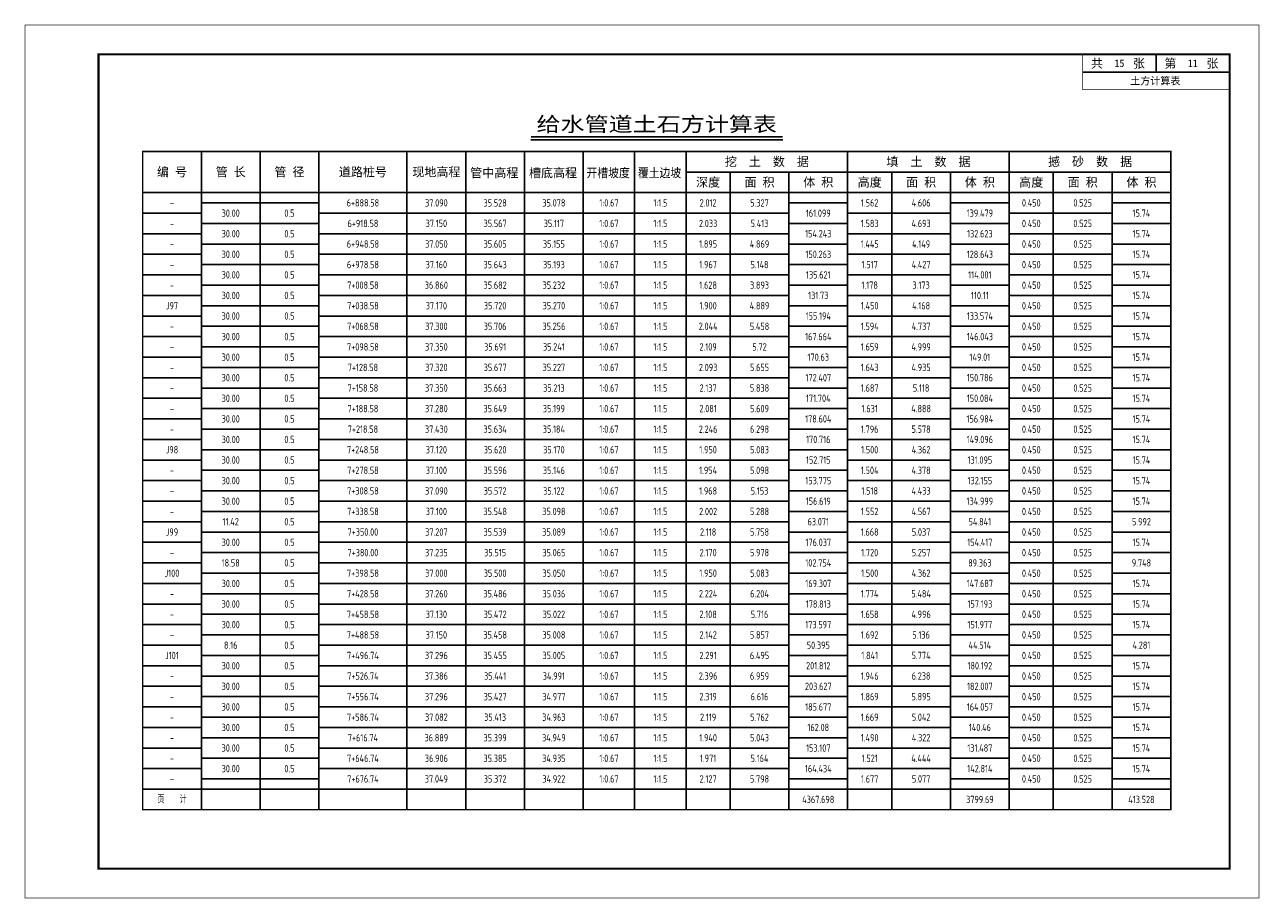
# Model space of a CAD drawing. Extents: x 336 to 6917, y 1189 to 1487.
# Tile 11 of 15: x 4736 to 5157, y 1189 to 1487. Entities that reach past the tile are written whole.
import ezdxf
from ezdxf.enums import TextEntityAlignment as Align

# ---------------------------------------------------------------- set-up
doc = ezdxf.new("R2010")
doc.units = 0
doc.layers.get('0').update_dxf_attribs({"linetype": 'CONTINUOUS'})
for name, color, linetype in [('土方_图框', 7, 'CONTINUOUS'), ('土方_土方表', 5, 'CONTINUOUS'), ('土方_土方表文字', 7, 'CONTINUOUS')]:
    doc.layers.add(name, color=color, linetype=linetype)
doc.styles.add('gpshz', font='tssdeng.shx', dxfattribs={"width": 0.7, "height": 2.5, "bigfont": 'hztxt.shx'})
doc.styles.add('仿宋_GB2312', font='txt', dxfattribs={"width": 0.7, "height": 3})
doc.styles.add('宋体', font='txt')

# ---------------------------------------------------------------- blocks, each defined once
blk = doc.blocks.new('tkx_jb')
at = {"color": 0, "linetype": 'ByBlock', "lineweight": -2}
for p, q in [((-50, 0), (0, 0)), ((-25, 0), (-25, -6)), ((-50, -6), (0, -6))]:
    blk.add_line(p, q, dxfattribs=at)
at = {"color": 0, "linetype": 'ByBlock', "lineweight": -2, "const_width": 0.25}
blk.add_lwpolyline([(0, 0), (0, -12), (-50, -12), (-50, 0)], dxfattribs=at)
at = {"color": 0, "linetype": 'ByBlock', "lineweight": -2, "style": '宋体'}
for s, p in [('共     张', (-47.19, -4.55)), ('第     张', (-22.19, -4.55))]:
    blk.add_text(s, height=3, dxfattribs=at).set_placement(p)
for tag, p in [('COUNT', (-37.5, -3)), ('PAGE', (-12.5, -3)), ('NAME', (-25.27, -8.99))]:
    blk.add_attdef(tag, text='', height=2.5, dxfattribs=at).set_placement(p, align=Align.MIDDLE_CENTER)
blk = doc.blocks.new('gsv_tfb')
at = {"color": 7, "linetype": 'ByBlock', "lineweight": -2}
blk.add_line((132.17, 227.99), (217.93, 227.99), dxfattribs=at)
at = {"color": 5, "linetype": 'ByBlock', "lineweight": -2}
for p, q in [((20, 224), (20, 0)), ((40, 224), (40, 0)), ((60, 224), (60, 0)), ((90, 224), (90, 0)), ((110, 224), (110, 0)), ((130, 224), (130, 0)), ((150, 224), (150, 0)), ((167.5, 224), (167.5, 0)), ((185, 224), (185, 0)), ((240, 224), (240, 0)), ((295, 224), (295, 0)), ((350, 217), (185, 217)), ((200, 217), (200, 0)), ((220, 217), (220, 0)), ((255, 217), (255, 0)), ((275, 217), (275, 0)), ((310, 217), (310, 0)), ((330, 217), (330, 0)), ((350, 210), (0, 210)), ((60, 206.5), (20, 206.5)), ((240, 206.5), (220, 206.5)), ((295, 206.5), (275, 206.5)), ((350, 206.5), (330, 206.5)), ((20, 203), (0, 203)), ((220, 203), (60, 203)), ((275, 203), (240, 203)), ((330, 203), (295, 203)), ((60, 199.5), (20, 199.5)), ((240, 199.5), (220, 199.5)), ((295, 199.5), (275, 199.5)), ((350, 199.5), (330, 199.5)), ((20, 196), (0, 196)), ((220, 196), (60, 196)), ((275, 196), (240, 196)), ((330, 196), (295, 196)), ((60, 192.5), (20, 192.5)), ((240, 192.5), (220, 192.5)), ((295, 192.5), (275, 192.5)), ((350, 192.5), (330, 192.5)), ((20, 189), (0, 189)), ((60, 185.5), (20, 185.5)), ((220, 189), (60, 189)), ((240, 185.5), (220, 185.5)), ((275, 189), (240, 189)), ((295, 185.5), (275, 185.5)), ((330, 189), (295, 189)), ((350, 185.5), (330, 185.5)), ((20, 182), (0, 182)), ((220, 182), (60, 182)), ((275, 182), (240, 182)), ((330, 182), (295, 182)), ((60, 178.5), (20, 178.5)), ((240, 178.5), (220, 178.5)), ((295, 178.5), (275, 178.5)), ((350, 178.5), (330, 178.5)), ((20, 175), (0, 175)), ((220, 175), (60, 175)), ((275, 175), (240, 175)), ((330, 175), (295, 175)), ((60, 171.5), (20, 171.5)), ((240, 171.5), (220, 171.5)), ((295, 171.5), (275, 171.5)), ((350, 171.5), (330, 171.5)), ((20, 168), (0, 168)), ((60, 164.5), (20, 164.5)), ((220, 168), (60, 168)), ((240, 164.5), (220, 164.5)), ((275, 168), (240, 168)), ((295, 164.5), (275, 164.5)), ((330, 168), (295, 168)), ((350, 164.5), (330, 164.5)), ((20, 161), (0, 161)), ((220, 161), (60, 161)), ((275, 161), (240, 161)), ((330, 161), (295, 161)), ((60, 157.5), (20, 157.5)), ((240, 157.5), (220, 157.5)), ((295, 157.5), (275, 157.5)), ((350, 157.5), (330, 157.5)), ((20, 154), (0, 154)), ((220, 154), (60, 154)), ((275, 154), (240, 154)), ((330, 154), (295, 154)), ((60, 150.5), (20, 150.5)), ((240, 150.5), (220, 150.5)), ((295, 150.5), (275, 150.5)), ((350, 150.5), (330, 150.5)), ((20, 147), (0, 147)), ((60, 143.5), (20, 143.5)), ((220, 147), (60, 147)), ((240, 143.5), (220, 143.5)), ((275, 147), (240, 147)), ((295, 143.5), (275, 143.5)), ((330, 147), (295, 147)), ((350, 143.5), (330, 143.5)), ((20, 140), (0, 140)), ((220, 140), (60, 140)), ((275, 140), (240, 140)), ((330, 140), (295, 140)), ((60, 136.5), (20, 136.5)), ((240, 136.5), (220, 136.5)), ((295, 136.5), (275, 136.5)), ((350, 136.5), (330, 136.5)), ((20, 133), (0, 133)), ((220, 133), (60, 133)), ((275, 133), (240, 133)), ((330, 133), (295, 133)), ((60, 129.5), (20, 129.5)), ((240, 129.5), (220, 129.5)), ((295, 129.5), (275, 129.5)), ((350, 129.5), (330, 129.5)), ((20, 126), (0, 126)), ((60, 122.5), (20, 122.5)), ((220, 126), (60, 126)), ((240, 122.5), (220, 122.5)), ((275, 126), (240, 126)), ((295, 122.5), (275, 122.5)), ((330, 126), (295, 126)), ((350, 122.5), (330, 122.5)), ((20, 119), (0, 119)), ((220, 119), (60, 119)), ((275, 119), (240, 119)), ((330, 119), (295, 119)), ((60, 115.5), (20, 115.5)), ((240, 115.5), (220, 115.5)), ((295, 115.5), (275, 115.5)), ((350, 115.5), (330, 115.5)), ((20, 112), (0, 112)), ((220, 112), (60, 112)), ((275, 112), (240, 112)), ((330, 112), (295, 112)), ((60, 108.5), (20, 108.5)), ((240, 108.5), (220, 108.5)), ((295, 108.5), (275, 108.5)), ((350, 108.5), (330, 108.5)), ((20, 105), (0, 105)), ((60, 101.5), (20, 101.5)), ((220, 105), (60, 105)), ((240, 101.5), (220, 101.5)), ((275, 105), (240, 105)), ((295, 101.5), (275, 101.5)), ((330, 105), (295, 105)), ((350, 101.5), (330, 101.5)), ((20, 98), (0, 98)), ((220, 98), (60, 98)), ((275, 98), (240, 98)), ((330, 98), (295, 98)), ((60, 94.5), (20, 94.5)), ((240, 94.5), (220, 94.5)), ((295, 94.5), (275, 94.5)), ((350, 94.5), (330, 94.5)), ((20, 91), (0, 91)), ((220, 91), (60, 91)), ((275, 91), (240, 91)), ((330, 91), (295, 91)), ((60, 87.5), (20, 87.5)), ((240, 87.5), (220, 87.5)), ((295, 87.5), (275, 87.5)), ((350, 87.5), (330, 87.5)), ((20, 84), (0, 84)), ((60, 80.5), (20, 80.5)), ((220, 84), (60, 84)), ((240, 80.5), (220, 80.5)), ((275, 84), (240, 84)), ((295, 80.5), (275, 80.5)), ((330, 84), (295, 84)), ((350, 80.5), (330, 80.5)), ((20, 77), (0, 77)), ((220, 77), (60, 77)), ((275, 77), (240, 77)), ((330, 77), (295, 77)), ((60, 73.5), (20, 73.5)), ((240, 73.5), (220, 73.5)), ((295, 73.5), (275, 73.5)), ((350, 73.5), (330, 73.5)), ((20, 70), (0, 70)), ((220, 70), (60, 70)), ((275, 70), (240, 70)), ((330, 70), (295, 70)), ((60, 66.5), (20, 66.5)), ((240, 66.5), (220, 66.5)), ((295, 66.5), (275, 66.5)), ((350, 66.5), (330, 66.5)), ((20, 63), (0, 63)), ((60, 59.5), (20, 59.5)), ((220, 63), (60, 63)), ((240, 59.5), (220, 59.5)), ((275, 63), (240, 63)), ((295, 59.5), (275, 59.5)), ((330, 63), (295, 63)), ((350, 59.5), (330, 59.5)), ((20, 56), (0, 56)), ((220, 56), (60, 56)), ((275, 56), (240, 56)), ((330, 56), (295, 56)), ((60, 52.5), (20, 52.5)), ((240, 52.5), (220, 52.5)), ((295, 52.5), (275, 52.5)), ((350, 52.5), (330, 52.5)), ((20, 49), (0, 49)), ((220, 49), (60, 49)), ((275, 49), (240, 49)), ((330, 49), (295, 49)), ((60, 45.5), (20, 45.5)), ((240, 45.5), (220, 45.5)), ((295, 45.5), (275, 45.5)), ((350, 45.5), (330, 45.5)), ((20, 42), (0, 42)), ((60, 38.5), (20, 38.5)), ((220, 42), (60, 42)), ((240, 38.5), (220, 38.5)), ((275, 42), (240, 42)), ((295, 38.5), (275, 38.5)), ((330, 42), (295, 42)), ((350, 38.5), (330, 38.5)), ((20, 35), (0, 35)), ((220, 35), (60, 35)), ((275, 35), (240, 35)), ((330, 35), (295, 35)), ((60, 31.5), (20, 31.5)), ((240, 31.5), (220, 31.5)), ((295, 31.5), (275, 31.5)), ((350, 31.5), (330, 31.5)), ((20, 28), (0, 28)), ((220, 28), (60, 28)), ((275, 28), (240, 28)), ((330, 28), (295, 28)), ((60, 24.5), (20, 24.5)), ((240, 24.5), (220, 24.5)), ((295, 24.5), (275, 24.5)), ((350, 24.5), (330, 24.5)), ((20, 21), (0, 21)), ((60, 17.5), (20, 17.5)), ((220, 21), (60, 21)), ((240, 17.5), (220, 17.5)), ((275, 21), (240, 21)), ((295, 17.5), (275, 17.5)), ((330, 21), (295, 21)), ((350, 17.5), (330, 17.5)), ((20, 14), (0, 14)), ((220, 14), (60, 14)), ((275, 14), (240, 14)), ((330, 14), (295, 14)), ((60, 10.5), (20, 10.5)), ((240, 10.5), (220, 10.5)), ((295, 10.5), (275, 10.5)), ((350, 10.5), (330, 10.5)), ((350, 7), (0, 7)), ((300, 7), (275, 7))]:
    blk.add_line(p, q, dxfattribs=at)
at = {"color": 7, "linetype": 'ByBlock', "lineweight": -2, "const_width": 0.5}
blk.add_lwpolyline([(132.17, 228.99), (217.93, 228.99)], dxfattribs=at)
at = {"color": 1, "linetype": 'ByBlock', "lineweight": -2, "const_width": 0.5}
blk.add_lwpolyline([(0, 0), (350, 0), (350, 224), (0, 224)], close=True, dxfattribs=at)
at = {"color": 7, "linetype": 'ByBlock', "lineweight": -2, "style": '仿宋_GB2312', "width": 1.2}
blk.add_text('给水管道土石方计算表', height=5, dxfattribs=at).set_placement((175, 233.38), align=Align.MIDDLE)
at = {"color": 7, "linetype": 'ByBlock', "lineweight": -2, "style": '仿宋_GB2312'}
for s, p in [('编 号', (10, 217)), ('管 长', (30, 217)), ('管 径', (50, 217)), ('道路桩号', (75, 217)), ('现地高程', (100, 217)), ('管中高程', (119.72, 216.7)), ('槽底高程', (139.72, 216.7)), ('挖  土  数  据', (212.5, 220.5)), ('填  土  数  据', (267.5, 220.5)), ('撼  砂  数  据', (322.5, 220.5)), ('深度', (192.5, 213.5)), ('面 积', (210, 213.5)), ('体 积', (230, 213.5)), ('高度', (247.5, 213.5)), ('面 积', (265, 213.5)), ('体 积', (285, 213.5)), ('高度', (302.5, 213.5)), ('面 积', (320, 213.5)), ('体 积', (340, 213.5))]:
    blk.add_text(s, height=3, dxfattribs=at).set_placement(p, align=Align.MIDDLE_CENTER)
at = {"color": 7, "linetype": 'ByBlock', "lineweight": -2, "style": '仿宋_GB2312', "width": 0.9}
for s, p in [('开槽坡度', (158.47, 216.7)), ('覆土边坡', (175.97, 216.7))]:
    blk.add_text(s, height=3, dxfattribs=at).set_placement(p, align=Align.MIDDLE_CENTER)

msp = doc.modelspace()

# ---------------------------------------------------------------- linework, layer by layer
at = {"layer": '土方_图框'}
for points, const_width in [([(4736.51, 1189.59), (5156.51, 1189.59), (5156.51, 1486.59), (4736.51, 1486.59), (4736.51, 1189.59)], 0.25), ([(4761.51, 1199.59), (5146.51, 1199.59), (5146.51, 1476.59), (4761.51, 1476.59), (4761.51, 1199.59)], 0.7)]:
    msp.add_lwpolyline(points, dxfattribs=dict(at, const_width=const_width))

# ---------------------------------------------------------------- block references
msp.add_blockref('tkx_jb', (5146.51, 1476.59), dxfattribs=at).add_auto_attribs({'NAME': '土方计算表', 'COUNT': '15', 'PAGE': '11'})
at = {"layer": '土方_土方表'}
msp.add_blockref('gsv_tfb', (4776.51, 1219.59), dxfattribs=at)

# ---------------------------------------------------------------- texts
at = {"layer": '土方_土方表文字', "style": 'gpshz', "width": 0.7}
for s, p in [('-', (4786.51, 1426.09)), ('6+888.58', (4851.51, 1426.09)), ('37.090', (4876.51, 1426.09)), ('35.528', (4896.51, 1426.09)), ('35.078', (4916.51, 1426.09)), ('1:0.67', (4935.26, 1426.09)), ('1:1.5', (4952.76, 1426.09)), ('2.012', (4969.01, 1426.09)), ('5.327', (4986.51, 1426.09)), ('1.562', (5024.01, 1426.09)), ('4.606', (5041.51, 1426.09)), ('0.450', (5079.01, 1426.09)), ('0.525', (5096.51, 1426.09)), ('30.00', (4806.51, 1422.59)), ('0.5', (4826.51, 1422.59)), ('161.099', (5006.51, 1422.59)), ('139.479', (5061.51, 1422.59)), ('15.74', (5116.51, 1422.59)), ('-', (4786.51, 1419.09)), ('30.00', (4806.51, 1415.59)), ('0.5', (4826.51, 1415.59)), ('6+918.58', (4851.51, 1419.09)), ('37.150', (4876.51, 1419.09)), ('35.567', (4896.51, 1419.09)), ('35.117', (4916.51, 1419.09)), ('1:0.67', (4935.26, 1419.09)), ('1:1.5', (4952.76, 1419.09)), ('2.033', (4969.01, 1419.09)), ('5.413', (4986.51, 1419.09)), ('154.243', (5006.51, 1415.59)), ('1.583', (5024.01, 1419.09)), ('4.693', (5041.51, 1419.09)), ('132.623', (5061.51, 1415.59)), ('0.450', (5079.01, 1419.09)), ('0.525', (5096.51, 1419.09)), ('15.74', (5116.51, 1415.59)), ('6+948.58', (4851.51, 1412.09)), ('37.050', (4876.51, 1412.09)), ('35.605', (4896.51, 1412.09)), ('35.155', (4916.51, 1412.09)), ('1:0.67', (4935.26, 1412.09)), ('1:1.5', (4952.76, 1412.09)), ('1.895', (4969.01, 1412.09)), ('4.869', (4986.51, 1412.09)), ('1.445', (5024.01, 1412.09)), ('4.149', (5041.51, 1412.09)), ('0.450', (5079.01, 1412.09)), ('0.525', (5096.51, 1412.09)), ('-', (4786.51, 1412.09)), ('30.00', (4806.51, 1408.59)), ('0.5', (4826.51, 1408.59)), ('150.263', (5006.51, 1408.59)), ('128.643', (5061.51, 1408.59)), ('15.74', (5116.51, 1408.59)), ('-', (4786.51, 1405.09)), ('6+978.58', (4851.51, 1405.09)), ('37.160', (4876.51, 1405.09)), ('35.643', (4896.51, 1405.09)), ('35.193', (4916.51, 1405.09)), ('1:0.67', (4935.26, 1405.09)), ('1:1.5', (4952.76, 1405.09)), ('1.967', (4969.01, 1405.09)), ('5.148', (4986.51, 1405.09)), ('1.517', (5024.01, 1405.09)), ('4.427', (5041.51, 1405.09)), ('0.450', (5079.01, 1405.09)), ('0.525', (5096.51, 1405.09)), ('30.00', (4806.51, 1401.59)), ('0.5', (4826.51, 1401.59)), ('135.621', (5006.51, 1401.59)), ('114.001', (5061.51, 1401.59)), ('15.74', (5116.51, 1401.59)), ('-', (4786.51, 1398.09)), ('30.00', (4806.51, 1394.59)), ('0.5', (4826.51, 1394.59)), ('7+008.58', (4851.51, 1398.09)), ('36.860', (4876.51, 1398.09)), ('35.682', (4896.51, 1398.09)), ('35.232', (4916.51, 1398.09)), ('1:0.67', (4935.26, 1398.09)), ('1:1.5', (4952.76, 1398.09)), ('1.628', (4969.01, 1398.09)), ('3.893', (4986.51, 1398.09)), ('131.73', (5006.51, 1394.59)), ('1.178', (5024.01, 1398.09)), ('3.173', (5041.51, 1398.09)), ('110.11', (5061.51, 1394.59)), ('0.450', (5079.01, 1398.09)), ('0.525', (5096.51, 1398.09)), ('15.74', (5116.51, 1394.59)), ('J97', (4786.51, 1391.09)), ('7+038.58', (4851.51, 1391.09)), ('37.170', (4876.51, 1391.09)), ('35.720', (4896.51, 1391.09)), ('35.270', (4916.51, 1391.09)), ('1:0.67', (4935.26, 1391.09)), ('1:1.5', (4952.76, 1391.09)), ('1.900', (4969.01, 1391.09)), ('4.889', (4986.51, 1391.09)), ('1.450', (5024.01, 1391.09)), ('4.168', (5041.51, 1391.09)), ('0.450', (5079.01, 1391.09)), ('0.525', (5096.51, 1391.09)), ('30.00', (4806.51, 1387.59)), ('0.5', (4826.51, 1387.59)), ('155.194', (5006.51, 1387.59)), ('133.574', (5061.51, 1387.59)), ('15.74', (5116.51, 1387.59)), ('-', (4786.51, 1384.09)), ('7+068.58', (4851.51, 1384.09)), ('37.300', (4876.51, 1384.09)), ('35.706', (4896.51, 1384.09)), ('35.256', (4916.51, 1384.09)), ('1:0.67', (4935.26, 1384.09)), ('1:1.5', (4952.76, 1384.09)), ('2.044', (4969.01, 1384.09)), ('5.458', (4986.51, 1384.09)), ('1.594', (5024.01, 1384.09)), ('4.737', (5041.51, 1384.09)), ('0.450', (5079.01, 1384.09)), ('0.525', (5096.51, 1384.09)), ('30.00', (4806.51, 1380.59)), ('0.5', (4826.51, 1380.59)), ('167.664', (5006.51, 1380.59)), ('146.043', (5061.51, 1380.59)), ('15.74', (5116.51, 1380.59)), ('-', (4786.51, 1377.09)), ('30.00', (4806.51, 1373.59)), ('0.5', (4826.51, 1373.59)), ('7+098.58', (4851.51, 1377.09)), ('37.350', (4876.51, 1377.09)), ('35.691', (4896.51, 1377.09)), ('35.241', (4916.51, 1377.09)), ('1:0.67', (4935.26, 1377.09)), ('1:1.5', (4952.76, 1377.09)), ('2.109', (4969.01, 1377.09)), ('5.72', (4986.51, 1377.09)), ('170.63', (5006.51, 1373.59)), ('1.659', (5024.01, 1377.09)), ('4.999', (5041.51, 1377.09)), ('149.01', (5061.51, 1373.59)), ('0.450', (5079.01, 1377.09)), ('0.525', (5096.51, 1377.09)), ('15.74', (5116.51, 1373.59)), ('7+128.58', (4851.51, 1370.09)), ('37.320', (4876.51, 1370.09)), ('35.677', (4896.51, 1370.09)), ('35.227', (4916.51, 1370.09)), ('1:0.67', (4935.26, 1370.09)), ('1:1.5', (4952.76, 1370.09)), ('2.093', (4969.01, 1370.09)), ('5.655', (4986.51, 1370.09)), ('1.643', (5024.01, 1370.09)), ('4.935', (5041.51, 1370.09)), ('0.450', (5079.01, 1370.09)), ('0.525', (5096.51, 1370.09)), ('-', (4786.51, 1370.09)), ('30.00', (4806.51, 1366.59)), ('0.5', (4826.51, 1366.59)), ('172.407', (5006.51, 1366.59)), ('150.786', (5061.51, 1366.59)), ('15.74', (5116.51, 1366.59)), ('-', (4786.51, 1363.09)), ('7+158.58', (4851.51, 1363.09)), ('37.350', (4876.51, 1363.09)), ('35.663', (4896.51, 1363.09)), ('35.213', (4916.51, 1363.09)), ('1:0.67', (4935.26, 1363.09)), ('1:1.5', (4952.76, 1363.09)), ('2.137', (4969.01, 1363.09)), ('5.838', (4986.51, 1363.09)), ('1.687', (5024.01, 1363.09)), ('5.118', (5041.51, 1363.09)), ('0.450', (5079.01, 1363.09)), ('0.525', (5096.51, 1363.09)), ('30.00', (4806.51, 1359.59)), ('0.5', (4826.51, 1359.59)), ('171.704', (5006.51, 1359.59)), ('150.084', (5061.51, 1359.59)), ('15.74', (5116.51, 1359.59)), ('-', (4786.51, 1356.09)), ('30.00', (4806.51, 1352.59)), ('0.5', (4826.51, 1352.59)), ('7+188.58', (4851.51, 1356.09)), ('37.280', (4876.51, 1356.09)), ('35.649', (4896.51, 1356.09)), ('35.199', (4916.51, 1356.09)), ('1:0.67', (4935.26, 1356.09)), ('1:1.5', (4952.76, 1356.09)), ('2.081', (4969.01, 1356.09)), ('5.609', (4986.51, 1356.09)), ('178.604', (5006.51, 1352.59)), ('1.631', (5024.01, 1356.09)), ('4.888', (5041.51, 1356.09)), ('156.984', (5061.51, 1352.59)), ('0.450', (5079.01, 1356.09)), ('0.525', (5096.51, 1356.09)), ('15.74', (5116.51, 1352.59)), ('7+218.58', (4851.51, 1349.09)), ('37.430', (4876.51, 1349.09)), ('35.634', (4896.51, 1349.09)), ('35.184', (4916.51, 1349.09)), ('1:0.67', (4935.26, 1349.09)), ('1:1.5', (4952.76, 1349.09)), ('2.246', (4969.01, 1349.09)), ('6.298', (4986.51, 1349.09)), ('1.796', (5024.01, 1349.09)), ('5.578', (5041.51, 1349.09)), ('0.450', (5079.01, 1349.09)), ('0.525', (5096.51, 1349.09)), ('-', (4786.51, 1349.09)), ('30.00', (4806.51, 1345.59)), ('0.5', (4826.51, 1345.59)), ('170.716', (5006.51, 1345.59)), ('149.096', (5061.51, 1345.59)), ('15.74', (5116.51, 1345.59)), ('J98', (4786.51, 1342.09)), ('7+248.58', (4851.51, 1342.09)), ('37.120', (4876.51, 1342.09)), ('35.620', (4896.51, 1342.09)), ('35.170', (4916.51, 1342.09)), ('1:0.67', (4935.26, 1342.09)), ('1:1.5', (4952.76, 1342.09)), ('1.950', (4969.01, 1342.09)), ('5.083', (4986.51, 1342.09)), ('1.500', (5024.01, 1342.09)), ('4.362', (5041.51, 1342.09)), ('0.450', (5079.01, 1342.09)), ('0.525', (5096.51, 1342.09)), ('30.00', (4806.51, 1338.59)), ('0.5', (4826.51, 1338.59)), ('152.715', (5006.51, 1338.59)), ('131.095', (5061.51, 1338.59)), ('15.74', (5116.51, 1338.59)), ('-', (4786.51, 1335.09)), ('30.00', (4806.51, 1331.59)), ('0.5', (4826.51, 1331.59)), ('7+278.58', (4851.51, 1335.09)), ('37.100', (4876.51, 1335.09)), ('35.596', (4896.51, 1335.09)), ('35.146', (4916.51, 1335.09)), ('1:0.67', (4935.26, 1335.09)), ('1:1.5', (4952.76, 1335.09)), ('1.954', (4969.01, 1335.09)), ('5.098', (4986.51, 1335.09)), ('153.775', (5006.51, 1331.59)), ('1.504', (5024.01, 1335.09)), ('4.378', (5041.51, 1335.09)), ('132.155', (5061.51, 1331.59)), ('0.450', (5079.01, 1335.09)), ('0.525', (5096.51, 1335.09)), ('15.74', (5116.51, 1331.59)), ('7+308.58', (4851.51, 1328.09)), ('37.090', (4876.51, 1328.09)), ('35.572', (4896.51, 1328.09)), ('35.122', (4916.51, 1328.09)), ('1:0.67', (4935.26, 1328.09)), ('1:1.5', (4952.76, 1328.09)), ('1.968', (4969.01, 1328.09)), ('5.153', (4986.51, 1328.09)), ('1.518', (5024.01, 1328.09)), ('4.433', (5041.51, 1328.09)), ('0.450', (5079.01, 1328.09)), ('0.525', (5096.51, 1328.09)), ('-', (4786.51, 1328.09)), ('30.00', (4806.51, 1324.59)), ('0.5', (4826.51, 1324.59)), ('156.619', (5006.51, 1324.59)), ('134.999', (5061.51, 1324.59)), ('15.74', (5116.51, 1324.59)), ('-', (4786.51, 1321.09)), ('7+338.58', (4851.51, 1321.09)), ('37.100', (4876.51, 1321.09)), ('35.548', (4896.51, 1321.09)), ('35.098', (4916.51, 1321.09)), ('1:0.67', (4935.26, 1321.09)), ('1:1.5', (4952.76, 1321.09)), ('2.002', (4969.01, 1321.09)), ('5.288', (4986.51, 1321.09)), ('1.552', (5024.01, 1321.09)), ('4.567', (5041.51, 1321.09)), ('0.450', (5079.01, 1321.09)), ('0.525', (5096.51, 1321.09)), ('J99', (4786.51, 1314.09)), ('11.42', (4806.51, 1317.59)), ('0.5', (4826.51, 1317.59)), ('7+350.00', (4851.51, 1314.09)), ('37.207', (4876.51, 1314.09)), ('35.539', (4896.51, 1314.09)), ('35.089', (4916.51, 1314.09)), ('1:0.67', (4935.26, 1314.09)), ('2.118', (4969.01, 1314.09)), ('63.071', (5006.51, 1317.59)), ('1.668', (5024.01, 1314.09)), ('5.037', (5041.51, 1314.09)), ('54.841', (5061.51, 1317.59)), ('0.450', (5079.01, 1314.09)), ('0.525', (5096.51, 1314.09)), ('5.992', (5116.51, 1317.59)), ('30.00', (4806.51, 1310.59)), ('0.5', (4826.51, 1310.59)), ('1:1.5', (4952.76, 1314.09)), ('5.758', (4986.51, 1314.09)), ('176.037', (5006.51, 1310.59)), ('154.417', (5061.51, 1310.59)), ('15.74', (5116.51, 1310.59)), ('7+380.00', (4851.51, 1307.09)), ('37.235', (4876.51, 1307.09)), ('35.515', (4896.51, 1307.09)), ('35.065', (4916.51, 1307.09)), ('1:0.67', (4935.26, 1307.09)), ('1:1.5', (4952.76, 1307.09)), ('2.170', (4969.01, 1307.09)), ('5.978', (4986.51, 1307.09)), ('1.720', (5024.01, 1307.09)), ('5.257', (5041.51, 1307.09)), ('0.450', (5079.01, 1307.09)), ('0.525', (5096.51, 1307.09)), ('-', (4786.51, 1307.09)), ('18.58', (4806.51, 1303.59)), ('0.5', (4826.51, 1303.59)), ('102.754', (5006.51, 1303.59)), ('89.363', (5061.51, 1303.59)), ('9.748', (5116.51, 1303.59)), ('J100', (4786.51, 1300.09)), ('7+398.58', (4851.51, 1300.09)), ('37.000', (4876.51, 1300.09)), ('35.500', (4896.51, 1300.09)), ('35.050', (4916.51, 1300.09)), ('1:0.67', (4935.26, 1300.09)), ('1:1.5', (4952.76, 1300.09)), ('1.950', (4969.01, 1300.09)), ('5.083', (4986.51, 1300.09)), ('1.500', (5024.01, 1300.09)), ('4.362', (5041.51, 1300.09)), ('0.450', (5079.01, 1300.09)), ('0.525', (5096.51, 1300.09)), ('30.00', (4806.51, 1296.59)), ('0.5', (4826.51, 1296.59)), ('7+428.58', (4851.51, 1293.09)), ('37.260', (4876.51, 1293.09)), ('35.486', (4896.51, 1293.09)), ('35.036', (4916.51, 1293.09)), ('1:0.67', (4935.26, 1293.09)), ('2.224', (4969.01, 1293.09)), ('6.204', (4986.51, 1293.09)), ('169.307', (5006.51, 1296.59)), ('5.484', (5041.51, 1293.09)), ('147.687', (5061.51, 1296.59)), ('0.450', (5079.01, 1293.09)), ('0.525', (5096.51, 1293.09)), ('15.74', (5116.51, 1296.59)), ('-', (4786.51, 1293.09)), ('30.00', (4806.51, 1289.59)), ('0.5', (4826.51, 1289.59)), ('1:1.5', (4952.76, 1293.09)), ('178.813', (5006.51, 1289.59)), ('1.774', (5024.01, 1293.09)), ('157.193', (5061.51, 1289.59)), ('15.74', (5116.51, 1289.59)), ('7+458.58', (4851.51, 1286.09)), ('37.130', (4876.51, 1286.09)), ('35.472', (4896.51, 1286.09)), ('35.022', (4916.51, 1286.09)), ('1:0.67', (4935.26, 1286.09)), ('1:1.5', (4952.76, 1286.09)), ('2.108', (4969.01, 1286.09)), ('5.716', (4986.51, 1286.09)), ('1.658', (5024.01, 1286.09)), ('4.996', (5041.51, 1286.09)), ('0.450', (5079.01, 1286.09)), ('0.525', (5096.51, 1286.09)), ('-', (4786.51, 1286.09)), ('30.00', (4806.51, 1282.59)), ('0.5', (4826.51, 1282.59)), ('173.597', (5006.51, 1282.59)), ('151.977', (5061.51, 1282.59)), ('15.74', (5116.51, 1282.59)), ('-', (4786.51, 1279.09)), ('7+488.58', (4851.51, 1279.09)), ('37.150', (4876.51, 1279.09)), ('35.458', (4896.51, 1279.09)), ('35.008', (4916.51, 1279.09)), ('1:0.67', (4935.26, 1279.09)), ('1:1.5', (4952.76, 1279.09)), ('2.142', (4969.01, 1279.09)), ('5.857', (4986.51, 1279.09)), ('1.692', (5024.01, 1279.09)), ('5.136', (5041.51, 1279.09)), ('0.450', (5079.01, 1279.09)), ('0.525', (5096.51, 1279.09)), ('J101', (4786.51, 1272.09)), ('8.16', (4806.51, 1275.59)), ('0.5', (4826.51, 1275.59)), ('7+496.74', (4851.51, 1272.09)), ('37.296', (4876.51, 1272.09)), ('35.455', (4896.51, 1272.09)), ('35.005', (4916.51, 1272.09)), ('1:0.67', (4935.26, 1272.09)), ('2.291', (4969.01, 1272.09)), ('6.495', (4986.51, 1272.09)), ('50.395', (5006.51, 1275.59)), ('1.841', (5024.01, 1272.09)), ('44.514', (5061.51, 1275.59)), ('0.450', (5079.01, 1272.09)), ('0.525', (5096.51, 1272.09)), ('4.281', (5116.51, 1275.59)), ('30.00', (4806.51, 1268.59)), ('0.5', (4826.51, 1268.59)), ('1:1.5', (4952.76, 1272.09)), ('201.812', (5006.51, 1268.59)), ('5.774', (5041.51, 1272.09)), ('180.192', (5061.51, 1268.59)), ('15.74', (5116.51, 1268.59)), ('7+526.74', (4851.51, 1265.09)), ('37.386', (4876.51, 1265.09)), ('35.441', (4896.51, 1265.09)), ('34.991', (4916.51, 1265.09)), ('1:0.67', (4935.26, 1265.09)), ('1:1.5', (4952.76, 1265.09)), ('2.396', (4969.01, 1265.09)), ('6.959', (4986.51, 1265.09)), ('1.946', (5024.01, 1265.09)), ('6.238', (5041.51, 1265.09)), ('0.450', (5079.01, 1265.09)), ('0.525', (5096.51, 1265.09)), ('-', (4786.51, 1265.09)), ('30.00', (4806.51, 1261.59)), ('0.5', (4826.51, 1261.59)), ('203.627', (5006.51, 1261.59)), ('182.007', (5061.51, 1261.59)), ('15.74', (5116.51, 1261.59)), ('-', (4786.51, 1258.09)), ('7+556.74', (4851.51, 1258.09)), ('37.296', (4876.51, 1258.09)), ('35.427', (4896.51, 1258.09)), ('34.977', (4916.51, 1258.09)), ('1:0.67', (4935.26, 1258.09)), ('1:1.5', (4952.76, 1258.09)), ('2.319', (4969.01, 1258.09)), ('6.616', (4986.51, 1258.09)), ('1.869', (5024.01, 1258.09)), ('5.895', (5041.51, 1258.09)), ('0.450', (5079.01, 1258.09)), ('0.525', (5096.51, 1258.09)), ('30.00', (4806.51, 1254.59)), ('0.5', (4826.51, 1254.59)), ('7+586.74', (4851.51, 1251.09)), ('37.082', (4876.51, 1251.09)), ('35.413', (4896.51, 1251.09)), ('34.963', (4916.51, 1251.09)), ('1:0.67', (4935.26, 1251.09)), ('2.119', (4969.01, 1251.09)), ('5.762', (4986.51, 1251.09)), ('185.677', (5006.51, 1254.59)), ('1.669', (5024.01, 1251.09)), ('5.042', (5041.51, 1251.09)), ('164.057', (5061.51, 1254.59)), ('0.450', (5079.01, 1251.09)), ('0.525', (5096.51, 1251.09)), ('15.74', (5116.51, 1254.59)), ('-', (4786.51, 1251.09)), ('30.00', (4806.51, 1247.59)), ('0.5', (4826.51, 1247.59)), ('1:1.5', (4952.76, 1251.09)), ('162.08', (5006.51, 1247.59)), ('140.46', (5061.51, 1247.59)), ('15.74', (5116.51, 1247.59)), ('7+616.74', (4851.51, 1244.09)), ('36.889', (4876.51, 1244.09)), ('35.399', (4896.51, 1244.09)), ('34.949', (4916.51, 1244.09)), ('1:0.67', (4935.26, 1244.09)), ('1:1.5', (4952.76, 1244.09)), ('1.940', (4969.01, 1244.09)), ('5.043', (4986.51, 1244.09)), ('1.490', (5024.01, 1244.09)), ('4.322', (5041.51, 1244.09)), ('0.450', (5079.01, 1244.09)), ('0.525', (5096.51, 1244.09)), ('-', (4786.51, 1244.09)), ('30.00', (4806.51, 1240.59)), ('0.5', (4826.51, 1240.59)), ('153.107', (5006.51, 1240.59)), ('131.487', (5061.51, 1240.59)), ('15.74', (5116.51, 1240.59)), ('-', (4786.51, 1237.09)), ('7+646.74', (4851.51, 1237.09)), ('36.906', (4876.51, 1237.09)), ('35.385', (4896.51, 1237.09)), ('34.935', (4916.51, 1237.09)), ('1:0.67', (4935.26, 1237.09)), ('1:1.5', (4952.76, 1237.09)), ('1.971', (4969.01, 1237.09)), ('5.164', (4986.51, 1237.09)), ('1.521', (5024.01, 1237.09)), ('4.444', (5041.51, 1237.09)), ('0.450', (5079.01, 1237.09)), ('0.525', (5096.51, 1237.09)), ('30.00', (4806.51, 1233.59)), ('0.5', (4826.51, 1233.59)), ('7+676.74', (4851.51, 1230.09)), ('37.049', (4876.51, 1230.09)), ('35.372', (4896.51, 1230.09)), ('34.922', (4916.51, 1230.09)), ('1:0.67', (4935.26, 1230.09)), ('1:1.5', (4952.76, 1230.09)), ('2.127', (4969.01, 1230.09)), ('5.798', (4986.51, 1230.09)), ('164.434', (5006.51, 1233.59)), ('1.677', (5024.01, 1230.09)), ('5.077', (5041.51, 1230.09)), ('142.814', (5061.51, 1233.59)), ('0.450', (5079.01, 1230.09)), ('0.525', (5096.51, 1230.09)), ('15.74', (5116.51, 1233.59)), ('-', (4786.51, 1230.09)), ('页    计', (4786.51, 1223.09)), ('4367.698', (5006.51, 1223.09)), ('3799.69', (5061.51, 1223.09)), ('413.528', (5116.51, 1223.09))]:
    msp.add_text(s, height=2.5, dxfattribs=at).set_placement(p, align=Align.MIDDLE_CENTER)

doc.saveas('drawing.dxf')
